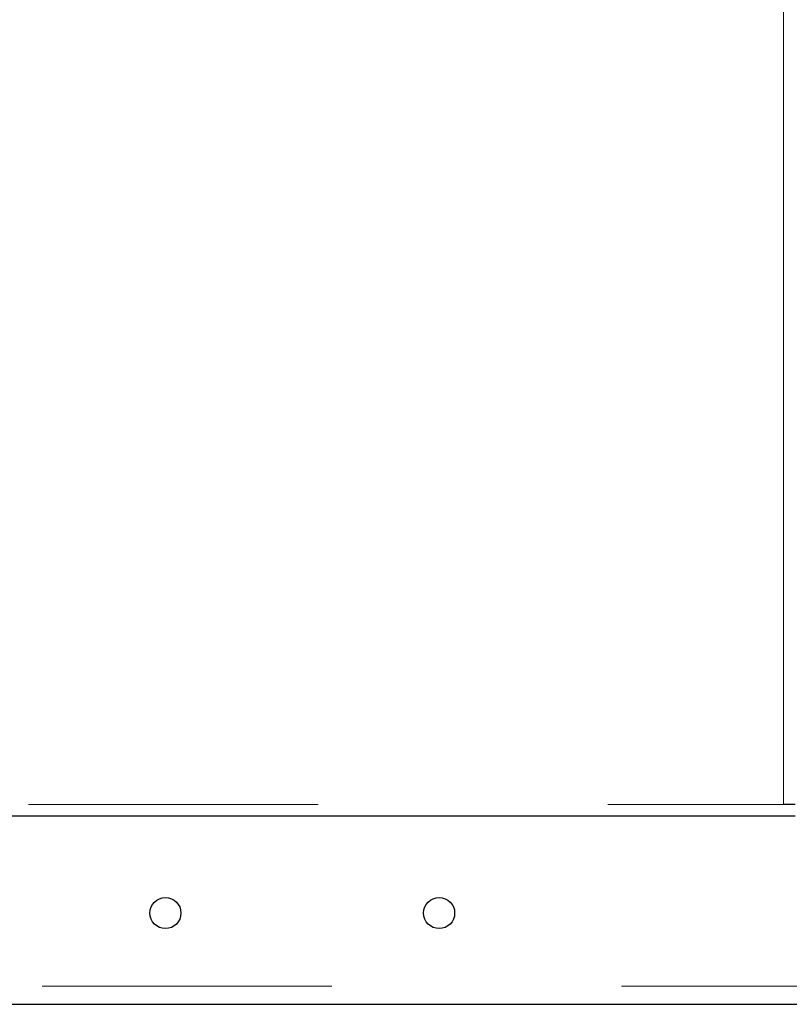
# Model space of a CAD drawing. Header units: millimetres. Extents: x 27 to 261, y 60 to 147.
# Tile 15 of 75: x 64.95 to 68.33, y 62.89 to 67.21. Entities that reach past the tile are written whole.
import ezdxf

# ---------------------------------------------------------------- set-up
doc = ezdxf.new("R2010")
doc.units = ezdxf.units.MM
doc.linetypes.add('PHANTOM', pattern=[12.7, 6.35, -1.27, 1.27, -1.27, 1.27, -1.27])

msp = doc.modelspace()

# ---------------------------------------------------------------- linework, layer by layer
at = {"color": 8, "linetype": 'PHANTOM', "lineweight": 18}
for p, q in [((68.3018, 63.7708), (68.3018, 90.9708)), ((54.8318, 63.7708), (68.3018, 63.7708)), ((29.4918, 62.9746), (68.3618, 62.9746))]:
    msp.add_line(p, q, dxfattribs=at)
at = {"color": 7, "linetype": 'Continuous', "lineweight": 25}
for p, q in [((68.3518, 63.7708), (68.3018, 63.7708)), ((54.8318, 63.7208), (68.3518, 63.7208)), ((64.1328, 62.8946), (68.3618, 62.8946))]:
    msp.add_line(p, q, dxfattribs=at)
for centre in [(65.5918, 63.2946), (66.7918, 63.2946)]:
    msp.add_circle(centre, 0.068, dxfattribs=at)

doc.saveas('drawing.dxf')
